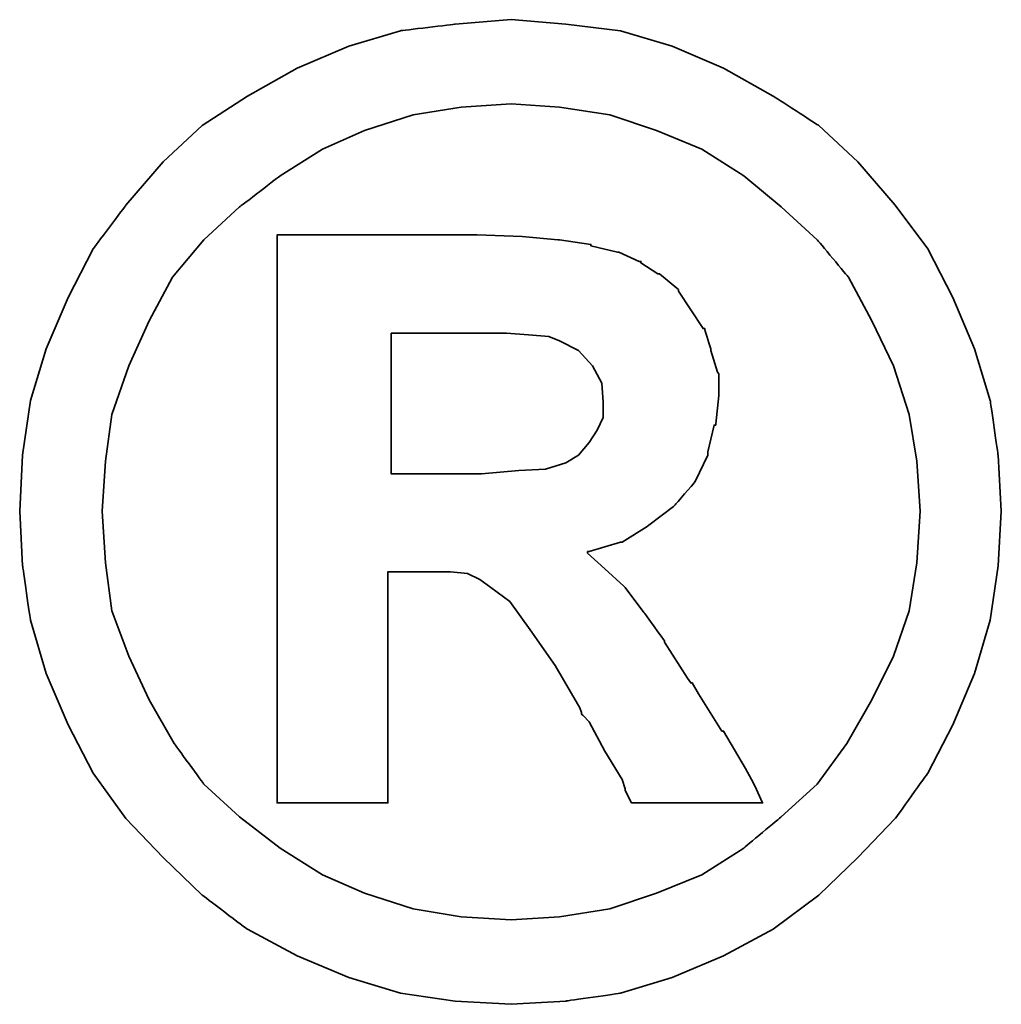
# Model space of a CAD drawing. Extents: x -381 to 2037, y -503 to 705.
# Tile 53 of 55: x -130.52 to -129.47, y 69.5 to 70.56. Entities that reach past the tile are written whole.
import ezdxf

# ---------------------------------------------------------------- set-up
doc = ezdxf.new("R2010")
doc.units = 0
doc.header["$LTSCALE"] = 2
doc.header["$MEASUREMENT"] = 0
doc.layers.add('CHA', color=7, linetype='Continuous')
doc.layers.add('layer 1', color=7, linetype='Continuous')

# ---------------------------------------------------------------- blocks, each defined once
blk = doc.blocks.new('TBI MOTION logo(完整正式版)')
at = {"layer": 'layer 1', "color": 22, "lineweight": 35}
for points, knots in [([(81.20634, 4.98624), (81.20634, 4.98624), (81.18649, 5.32862), (81.18649, 5.32862), (81.18649, 5.32862), (81.18649, 5.32862), (81.13886, 5.66206), (81.13886, 5.66206), (81.13886, 5.66206), (81.13886, 5.66206), (81.04359, 5.97764), (81.04359, 5.97764), (81.04359, 5.97764), (81.04359, 5.97764), (80.91061, 6.29124), (80.91061, 6.29124), (80.91061, 6.29124), (80.91061, 6.29124), (80.75778, 6.58697), (80.75778, 6.58697), (80.75778, 6.58697), (80.75778, 6.58697), (80.5593, 6.85294), (80.5593, 6.85294), (80.5593, 6.85294), (80.5593, 6.85294), (80.33105, 7.1189), (80.33105, 7.1189), (80.33105, 7.1189), (80.33105, 7.1189), (80.09287, 7.33921), (80.09287, 7.33921), (80.09287, 7.33921), (80.09287, 7.33921), (79.815, 7.51982), (79.815, 7.51982), (79.815, 7.51982), (79.815, 7.51982), (79.51133, 7.69051), (79.51133, 7.69051), (79.51133, 7.69051), (79.51133, 7.69051), (79.19773, 7.8235), (79.19773, 7.8235), (79.19773, 7.8235), (79.19773, 7.8235), (78.88215, 7.91877), (78.88215, 7.91877), (78.88215, 7.91877), (78.88215, 7.91877), (78.54871, 7.95846), (78.54871, 7.95846), (78.54871, 7.95846), (78.54871, 7.95846), (78.21526, 7.98625), (78.21526, 7.98625), (78.21526, 7.98625), (78.21526, 7.98625), (77.87388, 7.95846), (77.87388, 7.95846), (77.87388, 7.95846), (77.87388, 7.95846), (77.54044, 7.91877), (77.54044, 7.91877), (77.54044, 7.91877), (77.54044, 7.91877), (77.22485, 7.8235), (77.22485, 7.8235), (77.22485, 7.8235), (77.22485, 7.8235), (76.91027, 7.69051), (76.91027, 7.69051), (76.91027, 7.69051), (76.91027, 7.69051), (76.6056, 7.51982), (76.6056, 7.51982), (76.6056, 7.51982), (76.6056, 7.51982), (76.32972, 7.33921), (76.32972, 7.33921), (76.32972, 7.33921), (76.32972, 7.33921), (76.09154, 7.1189), (76.09154, 7.1189), (76.09154, 7.1189), (76.09154, 7.1189), (75.86329, 6.85294), (75.86329, 6.85294), (75.86329, 6.85294), (75.86329, 6.85294), (75.66382, 6.58697), (75.66382, 6.58697), (75.66382, 6.58697), (75.66382, 6.58697), (75.51099, 6.29124), (75.51099, 6.29124), (75.51099, 6.29124), (75.51099, 6.29124), (75.37702, 5.97764), (75.37702, 5.97764), (75.37702, 5.97764), (75.37702, 5.97764), (75.28175, 5.66206), (75.28175, 5.66206), (75.28175, 5.66206), (75.28175, 5.66206), (75.23411, 5.32862), (75.23411, 5.32862), (75.23411, 5.32862), (75.23411, 5.32862), (75.21625, 4.98624), (75.21625, 4.98624), (75.21625, 4.98624), (75.21625, 4.98624), (75.23411, 4.6528), (75.23411, 4.6528), (75.23411, 4.6528), (75.23411, 4.6528), (75.28175, 4.32035), (75.28175, 4.32035), (75.28175, 4.32035), (75.28175, 4.32035), (75.37702, 3.99583), (75.37702, 3.99583), (75.37702, 3.99583), (75.37702, 3.99583), (75.51099, 3.68224), (75.51099, 3.68224), (75.51099, 3.68224), (75.51099, 3.68224), (75.66382, 3.38749), (75.66382, 3.38749), (75.66382, 3.38749), (75.66382, 3.38749), (75.86329, 3.10963), (75.86329, 3.10963), (75.86329, 3.10963), (75.86329, 3.10963), (76.09154, 2.87145), (76.09154, 2.87145), (76.09154, 2.87145), (76.09154, 2.87145), (76.32972, 2.6432), (76.32972, 2.6432), (76.32972, 2.6432), (76.32972, 2.6432), (76.6056, 2.43381), (76.6056, 2.43381), (76.6056, 2.43381), (76.6056, 2.43381), (76.91027, 2.27205), (76.91027, 2.27205), (76.91027, 2.27205), (76.91027, 2.27205), (77.22485, 2.13906), (77.22485, 2.13906), (77.22485, 2.13906), (77.22485, 2.13906), (77.54044, 2.0438), (77.54044, 2.0438), (77.54044, 2.0438), (77.54044, 2.0438), (77.87388, 1.99616), (77.87388, 1.99616), (77.87388, 1.99616), (77.87388, 1.99616), (78.21526, 1.97631), (78.21526, 1.97631), (78.21526, 1.97631), (78.21526, 1.97631), (78.54871, 1.99616), (78.54871, 1.99616), (78.54871, 1.99616), (78.54871, 1.99616), (78.88215, 2.0438), (78.88215, 2.0438), (78.88215, 2.0438), (78.88215, 2.0438), (79.19773, 2.13906), (79.19773, 2.13906), (79.19773, 2.13906), (79.19773, 2.13906), (79.51133, 2.27205), (79.51133, 2.27205), (79.51133, 2.27205), (79.51133, 2.27205), (79.815, 2.43381), (79.815, 2.43381), (79.815, 2.43381), (79.815, 2.43381), (80.09287, 2.6432), (80.09287, 2.6432), (80.09287, 2.6432), (80.09287, 2.6432), (80.33105, 2.87145), (80.33105, 2.87145), (80.33105, 2.87145), (80.33105, 2.87145), (80.5593, 3.10963), (80.5593, 3.10963), (80.5593, 3.10963), (80.5593, 3.10963), (80.75778, 3.38749), (80.75778, 3.38749), (80.75778, 3.38749), (80.75778, 3.38749), (80.91061, 3.68224), (80.91061, 3.68224), (80.91061, 3.68224), (80.91061, 3.68224), (81.04359, 3.99583), (81.04359, 3.99583), (81.04359, 3.99583), (81.04359, 3.99583), (81.13886, 4.32035), (81.13886, 4.32035), (81.13886, 4.32035), (81.13886, 4.32035), (81.18649, 4.6528), (81.18649, 4.6528), (81.18649, 4.6528), (81.18649, 4.6528), (81.20634, 4.98624), (81.20634, 4.98624)], [0, 0, 0, 0, 0.0178571, 0.0178571, 0.0178571, 0.0178572, 0.0357143, 0.0357143, 0.0357143, 0.0357143, 0.0535714, 0.0535714, 0.0535714, 0.0535714, 0.0714286, 0.0714286, 0.0714286, 0.0714286, 0.0892857, 0.0892857, 0.0892857, 0.0892857, 0.1071429, 0.1071429, 0.1071429, 0.1071429, 0.125, 0.125, 0.125, 0.125, 0.1428571, 0.1428571, 0.1428571, 0.1428572, 0.1607143, 0.1607143, 0.1607143, 0.1607143, 0.1785714, 0.1785714, 0.1785714, 0.1785714, 0.1964286, 0.1964286, 0.1964286, 0.1964286, 0.2142857, 0.2142857, 0.2142857, 0.2142857, 0.2321429, 0.2321429, 0.2321429, 0.2321429, 0.25, 0.25, 0.25, 0.25, 0.2678571, 0.2678571, 0.2678571, 0.2678572, 0.2857143, 0.2857143, 0.2857143, 0.2857143, 0.3035714, 0.3035714, 0.3035714, 0.3035714, 0.3214286, 0.3214286, 0.3214286, 0.3214286, 0.3392857, 0.3392857, 0.3392857, 0.3392857, 0.3571429, 0.3571429, 0.3571429, 0.3571429, 0.375, 0.375, 0.375, 0.375, 0.3928571, 0.3928571, 0.3928571, 0.3928572, 0.4107143, 0.4107143, 0.4107143, 0.4107143, 0.4285714, 0.4285714, 0.4285714, 0.4285714, 0.4464286, 0.4464286, 0.4464286, 0.4464286, 0.4642857, 0.4642857, 0.4642857, 0.4642857, 0.4821429, 0.4821429, 0.4821429, 0.4821429, 0.5, 0.5, 0.5, 0.5, 0.5178571, 0.5178571, 0.5178571, 0.5178572, 0.5357143, 0.5357143, 0.5357143, 0.5357143, 0.5535714, 0.5535714, 0.5535714, 0.5535714, 0.5714286, 0.5714286, 0.5714286, 0.5714286, 0.5892857, 0.5892857, 0.5892857, 0.5892857, 0.6071429, 0.6071429, 0.6071429, 0.6071429, 0.625, 0.625, 0.625, 0.625, 0.6428571, 0.6428571, 0.6428571, 0.6428572, 0.6607143, 0.6607143, 0.6607143, 0.6607143, 0.6785714, 0.6785714, 0.6785714, 0.6785714, 0.6964286, 0.6964286, 0.6964286, 0.6964286, 0.7142857, 0.7142857, 0.7142857, 0.7142857, 0.7321429, 0.7321429, 0.7321429, 0.7321429, 0.75, 0.75, 0.75, 0.75, 0.7678571, 0.7678571, 0.7678571, 0.7678572, 0.7857143, 0.7857143, 0.7857143, 0.7857143, 0.8035714, 0.8035714, 0.8035714, 0.8035714, 0.8214286, 0.8214286, 0.8214286, 0.8214286, 0.8392857, 0.8392857, 0.8392857, 0.8392857, 0.8571429, 0.8571429, 0.8571429, 0.8571429, 0.875, 0.875, 0.875, 0.875, 0.8928571, 0.8928571, 0.8928571, 0.8928572, 0.9107143, 0.9107143, 0.9107143, 0.9107143, 0.9285714, 0.9285714, 0.9285714, 0.9285714, 0.9464286, 0.9464286, 0.9464286, 0.9464286, 0.9642857, 0.9642857, 0.9642857, 0.9642857, 0.9821429, 0.9821429, 0.9821429, 0.9821429, 1, 1, 1, 1]), ([(80.71014, 4.98624), (80.71014, 4.98624), (80.69129, 5.29091), (80.69129, 5.29091), (80.69129, 5.29091), (80.69129, 5.29091), (80.64464, 5.57672), (80.64464, 5.57672), (80.64464, 5.57672), (80.64464, 5.57672), (80.54937, 5.87245), (80.54937, 5.87245), (80.54937, 5.87245), (80.54937, 5.87245), (80.41639, 6.14833), (80.41639, 6.14833), (80.41639, 6.14833), (80.41639, 6.14833), (80.27349, 6.41429), (80.27349, 6.41429), (80.27349, 6.41429), (80.27349, 6.41429), (80.08295, 6.64255), (80.08295, 6.64255), (80.08295, 6.64255), (80.08295, 6.64255), (79.86264, 6.84301), (79.86264, 6.84301), (79.86264, 6.84301), (79.86264, 6.84301), (79.63439, 7.03355), (79.63439, 7.03355), (79.63439, 7.03355), (79.63439, 7.03355), (79.37835, 7.1963), (79.37835, 7.1963), (79.37835, 7.1963), (79.37835, 7.1963), (79.10246, 7.30944), (79.10246, 7.30944), (79.10246, 7.30944), (79.10246, 7.30944), (78.81665, 7.40471), (78.81665, 7.40471), (78.81665, 7.40471), (78.81665, 7.40471), (78.511, 7.45234), (78.511, 7.45234), (78.511, 7.45234), (78.511, 7.45234), (78.21526, 7.47219), (78.21526, 7.47219), (78.21526, 7.47219), (78.21526, 7.47219), (77.9106, 7.45234), (77.9106, 7.45234), (77.9106, 7.45234), (77.9106, 7.45234), (77.61685, 7.40471), (77.61685, 7.40471), (77.61685, 7.40471), (77.61685, 7.40471), (77.32012, 7.30944), (77.32012, 7.30944), (77.32012, 7.30944), (77.32012, 7.30944), (77.06309, 7.1963), (77.06309, 7.1963), (77.06309, 7.1963), (77.06309, 7.1963), (76.80606, 7.03355), (76.80606, 7.03355), (76.80606, 7.03355), (76.80606, 7.03355), (76.55797, 6.84301), (76.55797, 6.84301), (76.55797, 6.84301), (76.55797, 6.84301), (76.34063, 6.64255), (76.34063, 6.64255), (76.34063, 6.64255), (76.34063, 6.64255), (76.1491, 6.41429), (76.1491, 6.41429), (76.1491, 6.41429), (76.1491, 6.41429), (76.0062, 6.14833), (76.0062, 6.14833), (76.0062, 6.14833), (76.0062, 6.14833), (75.88314, 5.87245), (75.88314, 5.87245), (75.88314, 5.87245), (75.88314, 5.87245), (75.77794, 5.57672), (75.77794, 5.57672), (75.77794, 5.57672), (75.77794, 5.57672), (75.73924, 5.29091), (75.73924, 5.29091), (75.73924, 5.29091), (75.73924, 5.29091), (75.72039, 4.98624), (75.72039, 4.98624), (75.72039, 4.98624), (75.72039, 4.98624), (75.73924, 4.67165), (75.73924, 4.67165), (75.73924, 4.67165), (75.73924, 4.67165), (75.77794, 4.37791), (75.77794, 4.37791), (75.77794, 4.37791), (75.77794, 4.37791), (75.88314, 4.10102), (75.88314, 4.10102), (75.88314, 4.10102), (75.88314, 4.10102), (76.0062, 3.83407), (76.0062, 3.83407), (76.0062, 3.83407), (76.0062, 3.83407), (76.15902, 3.56811), (76.15902, 3.56811), (76.15902, 3.56811), (76.15902, 3.56811), (76.34063, 3.32001), (76.34063, 3.32001), (76.34063, 3.32001), (76.34063, 3.32001), (76.55797, 3.11955), (76.55797, 3.11955), (76.55797, 3.11955), (76.55797, 3.11955), (76.80606, 2.92901), (76.80606, 2.92901), (76.80606, 2.92901), (76.80606, 2.92901), (77.06309, 2.76725), (77.06309, 2.76725), (77.06309, 2.76725), (77.06309, 2.76725), (77.32012, 2.65412), (77.32012, 2.65412), (77.32012, 2.65412), (77.32012, 2.65412), (77.61685, 2.55786), (77.61685, 2.55786), (77.61685, 2.55786), (77.61685, 2.55786), (77.9106, 2.51022), (77.9106, 2.51022), (77.9106, 2.51022), (77.9106, 2.51022), (78.21526, 2.49137), (78.21526, 2.49137), (78.21526, 2.49137), (78.21526, 2.49137), (78.511, 2.51022), (78.511, 2.51022), (78.511, 2.51022), (78.511, 2.51022), (78.81665, 2.55786), (78.81665, 2.55786), (78.81665, 2.55786), (78.81665, 2.55786), (79.10246, 2.65412), (79.10246, 2.65412), (79.10246, 2.65412), (79.10246, 2.65412), (79.37835, 2.76725), (79.37835, 2.76725), (79.37835, 2.76725), (79.37835, 2.76725), (79.63439, 2.92901), (79.63439, 2.92901), (79.63439, 2.92901), (79.63439, 2.92901), (79.86264, 3.11955), (79.86264, 3.11955), (79.86264, 3.11955), (79.86264, 3.11955), (80.08295, 3.32001), (80.08295, 3.32001), (80.08295, 3.32001), (80.08295, 3.32001), (80.26356, 3.56811), (80.26356, 3.56811), (80.26356, 3.56811), (80.26356, 3.56811), (80.41639, 3.83407), (80.41639, 3.83407), (80.41639, 3.83407), (80.41639, 3.83407), (80.54937, 4.10102), (80.54937, 4.10102), (80.54937, 4.10102), (80.54937, 4.10102), (80.64464, 4.37791), (80.64464, 4.37791), (80.64464, 4.37791), (80.64464, 4.37791), (80.69129, 4.67165), (80.69129, 4.67165), (80.69129, 4.67165), (80.69129, 4.67165), (80.71014, 4.98624), (80.71014, 4.98624)], [0, 0, 0, 0, 0.0192308, 0.0192308, 0.0192308, 0.0192308, 0.0384615, 0.0384615, 0.0384615, 0.0384615, 0.0576923, 0.0576923, 0.0576923, 0.0576923, 0.0769231, 0.0769231, 0.0769231, 0.0769231, 0.0961538, 0.0961538, 0.0961538, 0.0961539, 0.1153846, 0.1153846, 0.1153846, 0.1153846, 0.1346154, 0.1346154, 0.1346154, 0.1346154, 0.1538462, 0.1538462, 0.1538462, 0.1538462, 0.1730769, 0.1730769, 0.1730769, 0.1730769, 0.1923077, 0.1923077, 0.1923077, 0.1923077, 0.2115385, 0.2115385, 0.2115385, 0.2115385, 0.2307692, 0.2307692, 0.2307692, 0.2307692, 0.25, 0.25, 0.25, 0.25, 0.2692308, 0.2692308, 0.2692308, 0.2692308, 0.2884615, 0.2884615, 0.2884615, 0.2884615, 0.3076923, 0.3076923, 0.3076923, 0.3076923, 0.3269231, 0.3269231, 0.3269231, 0.3269231, 0.3461538, 0.3461538, 0.3461538, 0.3461539, 0.3653846, 0.3653846, 0.3653846, 0.3653846, 0.3846154, 0.3846154, 0.3846154, 0.3846154, 0.4038462, 0.4038462, 0.4038462, 0.4038462, 0.4230769, 0.4230769, 0.4230769, 0.4230769, 0.4423077, 0.4423077, 0.4423077, 0.4423077, 0.4615385, 0.4615385, 0.4615385, 0.4615385, 0.4807692, 0.4807692, 0.4807692, 0.4807692, 0.5, 0.5, 0.5, 0.5, 0.5192308, 0.5192308, 0.5192308, 0.5192308, 0.5384615, 0.5384615, 0.5384615, 0.5384615, 0.5576923, 0.5576923, 0.5576923, 0.5576923, 0.5769231, 0.5769231, 0.5769231, 0.5769231, 0.5961538, 0.5961538, 0.5961538, 0.5961539, 0.6153846, 0.6153846, 0.6153846, 0.6153846, 0.6346154, 0.6346154, 0.6346154, 0.6346154, 0.6538462, 0.6538462, 0.6538462, 0.6538462, 0.6730769, 0.6730769, 0.6730769, 0.6730769, 0.6923077, 0.6923077, 0.6923077, 0.6923077, 0.7115385, 0.7115385, 0.7115385, 0.7115385, 0.7307692, 0.7307692, 0.7307692, 0.7307692, 0.75, 0.75, 0.75, 0.75, 0.7692308, 0.7692308, 0.7692308, 0.7692308, 0.7884615, 0.7884615, 0.7884615, 0.7884615, 0.8076923, 0.8076923, 0.8076923, 0.8076923, 0.8269231, 0.8269231, 0.8269231, 0.8269231, 0.8461538, 0.8461538, 0.8461538, 0.8461539, 0.8653846, 0.8653846, 0.8653846, 0.8653846, 0.8846154, 0.8846154, 0.8846154, 0.8846154, 0.9038462, 0.9038462, 0.9038462, 0.9038462, 0.9230769, 0.9230769, 0.9230769, 0.9230769, 0.9423077, 0.9423077, 0.9423077, 0.9423077, 0.9615385, 0.9615385, 0.9615385, 0.9615385, 0.9807692, 0.9807692, 0.9807692, 0.9807692, 1, 1, 1, 1]), ([(76.78721, 3.2823), (76.78721, 3.2823), (76.78721, 3.32001), (76.78721, 3.32001), (76.78721, 3.32001), (76.78721, 3.32001), (76.78721, 3.42422), (76.78721, 3.42422), (76.78721, 3.42422), (76.78721, 3.42422), (76.78721, 3.59689), (76.78721, 3.59689), (76.78721, 3.59689), (76.78721, 3.59689), (76.78721, 3.80529), (76.78721, 3.80529), (76.78721, 3.80529), (76.78721, 3.80529), (76.78721, 4.0524), (76.78721, 4.0524), (76.78721, 4.0524), (76.78721, 4.0524), (76.78721, 4.32035), (76.78721, 4.32035), (76.78721, 4.32035), (76.78721, 4.32035), (76.78721, 4.92868), (76.78721, 4.92868), (76.78721, 4.92868), (76.78721, 4.92868), (76.78721, 5.53801), (76.78721, 5.53801), (76.78721, 5.53801), (76.78721, 5.53801), (76.78721, 5.82482), (76.78721, 5.82482), (76.78721, 5.82482), (76.78721, 5.82482), (76.78721, 6.07291), (76.78721, 6.07291), (76.78721, 6.07291), (76.78721, 6.07291), (76.78721, 6.30017), (76.78721, 6.30017), (76.78721, 6.30017), (76.78721, 6.30017), (76.78721, 6.45399), (76.78721, 6.45399), (76.78721, 6.45399), (76.78721, 6.45399), (76.78721, 6.5572), (76.78721, 6.5572), (76.78721, 6.5572), (76.78721, 6.5572), (76.78721, 6.59689), (76.78721, 6.59689), (76.78721, 6.59689), (76.78721, 6.59689), (76.78721, 6.67232), (76.78721, 6.67232), (76.78721, 6.67232), (76.78721, 6.67232), (76.8537, 6.67232), (76.8537, 6.67232), (76.8537, 6.67232), (76.8537, 6.67232), (76.87355, 6.67232), (76.87355, 6.67232), (76.87355, 6.67232), (76.87355, 6.67232), (76.91027, 6.67232), (76.91027, 6.67232), (76.91027, 6.67232), (76.91027, 6.67232), (77.04424, 6.67232), (77.04424, 6.67232), (77.04424, 6.67232), (77.04424, 6.67232), (77.22485, 6.67232), (77.22485, 6.67232), (77.22485, 6.67232), (77.22485, 6.67232), (77.43524, 6.67232), (77.43524, 6.67232), (77.43524, 6.67232), (77.43524, 6.67232), (77.65357, 6.67232), (77.65357, 6.67232), (77.65357, 6.67232), (77.65357, 6.67232), (77.82625, 6.67232), (77.82625, 6.67232), (77.82625, 6.67232), (77.82625, 6.67232), (77.94037, 6.67232), (77.94037, 6.67232), (77.94037, 6.67232), (77.94037, 6.67232), (77.97709, 6.67232), (77.97709, 6.67232), (77.97709, 6.67232), (77.97709, 6.67232), (77.99694, 6.67232), (77.99694, 6.67232), (77.99694, 6.67232), (77.99694, 6.67232), (78.00686, 6.67232), (78.00686, 6.67232), (78.00686, 6.67232), (78.00686, 6.67232), (78.28275, 6.6624), (78.28275, 6.6624), (78.28275, 6.6624), (78.28275, 6.6624), (78.50107, 6.64255), (78.50107, 6.64255), (78.50107, 6.64255), (78.50107, 6.64255), (78.511, 6.64255), (78.511, 6.64255), (78.511, 6.64255), (78.511, 6.64255), (78.70154, 6.61476), (78.70154, 6.61476), (78.70154, 6.61476), (78.70154, 6.61476), (78.70154, 6.60483), (78.70154, 6.60483), (78.70154, 6.60483), (78.70154, 6.60483), (78.86429, 6.56713), (78.86429, 6.56713), (78.86429, 6.56713), (78.86429, 6.56713), (78.87223, 6.56713), (78.87223, 6.56713), (78.87223, 6.56713), (78.87223, 6.56713), (78.99727, 6.51056), (78.99727, 6.51056), (78.99727, 6.51056), (78.99727, 6.51056), (79.00719, 6.51056), (79.00719, 6.51056), (79.00719, 6.51056), (79.00719, 6.51056), (79.00719, 6.50162), (79.00719, 6.50162), (79.00719, 6.50162), (79.00719, 6.50162), (79.1104, 6.43415), (79.1104, 6.43415), (79.1104, 6.43415), (79.1104, 6.43415), (79.12132, 6.43415), (79.12132, 6.43415), (79.12132, 6.43415), (79.12132, 6.43415), (79.22552, 6.34781), (79.22552, 6.34781), (79.22552, 6.34781), (79.22552, 6.34781), (79.23544, 6.33888), (79.23544, 6.33888), (79.23544, 6.33888), (79.23544, 6.33888), (79.23544, 6.32895), (79.23544, 6.32895), (79.23544, 6.32895), (79.23544, 6.32895), (79.31087, 6.21483), (79.31087, 6.21483), (79.31087, 6.21483), (79.31087, 6.21483), (79.38629, 6.1007), (79.38629, 6.1007), (79.38629, 6.1007), (79.38629, 6.1007), (79.3972, 6.1007), (79.3972, 6.1007), (79.3972, 6.1007), (79.3972, 6.1007), (79.3972, 6.09078), (79.3972, 6.09078), (79.3972, 6.09078), (79.3972, 6.09078), (79.43392, 5.97764), (79.43392, 5.97764), (79.43392, 5.97764), (79.43392, 5.97764), (79.43392, 5.96772), (79.43392, 5.96772), (79.43392, 5.96772), (79.43392, 5.96772), (79.47362, 5.83474), (79.47362, 5.83474), (79.47362, 5.83474), (79.47362, 5.83474), (79.48156, 5.82482), (79.48156, 5.82482), (79.48156, 5.82482), (79.48156, 5.82482), (79.48156, 5.69977), (79.48156, 5.69977), (79.48156, 5.69977), (79.48156, 5.69977), (79.48156, 5.69183), (79.48156, 5.69183), (79.48156, 5.69183), (79.48156, 5.69183), (79.4637, 5.51915), (79.4637, 5.51915), (79.4637, 5.51915), (79.4637, 5.51915), (79.4637, 5.51122), (79.4637, 5.51122), (79.4637, 5.51122), (79.4637, 5.51122), (79.45377, 5.51122), (79.45377, 5.51122), (79.45377, 5.51122), (79.45377, 5.51122), (79.41507, 5.34847), (79.41507, 5.34847), (79.41507, 5.34847), (79.41507, 5.34847), (79.41507, 5.33854), (79.41507, 5.33854), (79.41507, 5.33854), (79.41507, 5.33854), (79.41507, 5.32862), (79.41507, 5.32862), (79.41507, 5.32862), (79.41507, 5.32862), (79.33865, 5.16785), (79.33865, 5.16785), (79.33865, 5.16785), (79.33865, 5.16785), (79.33071, 5.15693), (79.33071, 5.15693), (79.33071, 5.15693), (79.33071, 5.15693), (79.2156, 5.02495), (79.2156, 5.02495), (79.2156, 5.02495), (79.2156, 5.02495), (79.20567, 5.01502), (79.20567, 5.01502), (79.20567, 5.01502), (79.20567, 5.01502), (79.05483, 4.89991), (79.05483, 4.89991), (79.05483, 4.89991), (79.05483, 4.89991), (79.04491, 4.89197), (79.04491, 4.89197), (79.04491, 4.89197), (79.04491, 4.89197), (78.89208, 4.7967), (78.89208, 4.7967), (78.89208, 4.7967), (78.89208, 4.7967), (78.88215, 4.7967), (78.88215, 4.7967), (78.88215, 4.7967), (78.88215, 4.7967), (78.69161, 4.73913), (78.69161, 4.73913), (78.69161, 4.73913), (78.69161, 4.73913), (78.68169, 4.73913), (78.68169, 4.73913), (78.68169, 4.73913), (78.68169, 4.73913), (78.68169, 4.72921), (78.68169, 4.72921), (78.68169, 4.72921), (78.68169, 4.72921), (78.78688, 4.63394), (78.78688, 4.63394), (78.78688, 4.63394), (78.78688, 4.63394), (78.902, 4.52875), (78.902, 4.52875), (78.902, 4.52875), (78.902, 4.52875), (78.91093, 4.52081), (78.91093, 4.52081), (78.91093, 4.52081), (78.91093, 4.52081), (79.02506, 4.36798), (79.02506, 4.36798), (79.02506, 4.36798), (79.02506, 4.36798), (79.1501, 4.1953), (79.1501, 4.1953), (79.1501, 4.1953), (79.1501, 4.1953), (79.1501, 4.18736), (79.1501, 4.18736), (79.1501, 4.18736), (79.1501, 4.18736), (79.29201, 3.96705), (79.29201, 3.96705), (79.29201, 3.96705), (79.29201, 3.96705), (79.31087, 3.93828), (79.31087, 3.93828), (79.31087, 3.93828), (79.31087, 3.93828), (79.32079, 3.93828), (79.32079, 3.93828), (79.32079, 3.93828), (79.32079, 3.93828), (79.3585, 3.87178), (79.3585, 3.87178), (79.3585, 3.87178), (79.3585, 3.87178), (79.50141, 3.64353), (79.50141, 3.64353), (79.50141, 3.64353), (79.50141, 3.64353), (79.51133, 3.64353), (79.51133, 3.64353), (79.51133, 3.64353), (79.51133, 3.64353), (79.64431, 3.41528), (79.64431, 3.41528), (79.64431, 3.41528), (79.64431, 3.41528), (79.68202, 3.3478), (79.68202, 3.3478), (79.68202, 3.3478), (79.68202, 3.3478), (79.70187, 3.31009), (79.70187, 3.31009), (79.70187, 3.31009), (79.70187, 3.31009), (79.7495, 3.2049), (79.7495, 3.2049), (79.7495, 3.2049), (79.7495, 3.2049), (79.64431, 3.2049), (79.64431, 3.2049), (79.64431, 3.2049), (79.64431, 3.2049), (79.62546, 3.2049), (79.62546, 3.2049), (79.62546, 3.2049), (79.62546, 3.2049), (79.53912, 3.2049), (79.53912, 3.2049), (79.53912, 3.2049), (79.53912, 3.2049), (79.31087, 3.2049), (79.31087, 3.2049), (79.31087, 3.2049), (79.31087, 3.2049), (79.08262, 3.2049), (79.08262, 3.2049), (79.08262, 3.2049), (79.08262, 3.2049), (79.00719, 3.2049), (79.00719, 3.2049), (79.00719, 3.2049), (79.00719, 3.2049), (78.98735, 3.2049), (78.98735, 3.2049), (78.98735, 3.2049), (78.98735, 3.2049), (78.94964, 3.2049), (78.94964, 3.2049), (78.94964, 3.2049), (78.94964, 3.2049), (78.92979, 3.24459), (78.92979, 3.24459), (78.92979, 3.24459), (78.92979, 3.24459), (78.91093, 3.2823), (78.91093, 3.2823), (78.91093, 3.2823), (78.91093, 3.2823), (78.91093, 3.29223), (78.91093, 3.29223), (78.91093, 3.29223), (78.91093, 3.29223), (78.89208, 3.3478), (78.89208, 3.3478), (78.89208, 3.3478), (78.89208, 3.3478), (78.78688, 3.52048), (78.78688, 3.52048), (78.78688, 3.52048), (78.78688, 3.52048), (78.69161, 3.7001), (78.69161, 3.7001), (78.69161, 3.7001), (78.69161, 3.7001), (78.6539, 3.7388), (78.6539, 3.7388), (78.6539, 3.7388), (78.6539, 3.7388), (78.64398, 3.74873), (78.64398, 3.74873), (78.64398, 3.74873), (78.64398, 3.74873), (78.64398, 3.75766), (78.64398, 3.75766), (78.64398, 3.75766), (78.64398, 3.75766), (78.63405, 3.78644), (78.63405, 3.78644), (78.63405, 3.78644), (78.63405, 3.78644), (78.48321, 4.04347), (78.48321, 4.04347), (78.48321, 4.04347), (78.48321, 4.04347), (78.33038, 4.2618), (78.33038, 4.2618), (78.33038, 4.2618), (78.33038, 4.2618), (78.20732, 4.43447), (78.20732, 4.43447), (78.20732, 4.43447), (78.20732, 4.43447), (78.09221, 4.52081), (78.09221, 4.52081), (78.09221, 4.52081), (78.09221, 4.52081), (78.02472, 4.56845), (78.02472, 4.56845), (78.02472, 4.56845), (78.02472, 4.56845), (77.9493, 4.60616), (77.9493, 4.60616), (77.9493, 4.60616), (77.9493, 4.60616), (77.8451, 4.61608), (77.8451, 4.61608), (77.8451, 4.61608), (77.8451, 4.61608), (77.71113, 4.61608), (77.71113, 4.61608), (77.71113, 4.61608), (77.71113, 4.61608), (77.69128, 4.61608), (77.69128, 4.61608), (77.69128, 4.61608), (77.69128, 4.61608), (77.67342, 4.61608), (77.67342, 4.61608), (77.67342, 4.61608), (77.67342, 4.61608), (77.5583, 4.61608), (77.5583, 4.61608), (77.5583, 4.61608), (77.5583, 4.61608), (77.46303, 4.61608), (77.46303, 4.61608), (77.46303, 4.61608), (77.46303, 4.61608), (77.46303, 4.54761), (77.46303, 4.54761), (77.46303, 4.54761), (77.46303, 4.54761), (77.46303, 4.47318), (77.46303, 4.47318), (77.46303, 4.47318), (77.46303, 4.47318), (77.46303, 4.24294), (77.46303, 4.24294), (77.46303, 4.24294), (77.46303, 4.24294), (77.46303, 3.99583), (77.46303, 3.99583), (77.46303, 3.99583), (77.46303, 3.99583), (77.46303, 3.72888), (77.46303, 3.72888), (77.46303, 3.72888), (77.46303, 3.72888), (77.46303, 3.51055), (77.46303, 3.51055), (77.46303, 3.51055), (77.46303, 3.51055), (77.46303, 3.42422), (77.46303, 3.42422), (77.46303, 3.42422), (77.46303, 3.42422), (77.46303, 3.35773), (77.46303, 3.35773), (77.46303, 3.35773), (77.46303, 3.35773), (77.46303, 3.30017), (77.46303, 3.30017), (77.46303, 3.30017), (77.46303, 3.30017), (77.46303, 3.2823), (77.46303, 3.2823), (77.46303, 3.2823), (77.46303, 3.2823), (77.46303, 3.2049), (77.46303, 3.2049), (77.46303, 3.2049), (77.46303, 3.2049), (77.39753, 3.2049), (77.39753, 3.2049), (77.39753, 3.2049), (77.39753, 3.2049), (77.37768, 3.2049), (77.37768, 3.2049), (77.37768, 3.2049), (77.37768, 3.2049), (77.32012, 3.2049), (77.32012, 3.2049), (77.32012, 3.2049), (77.32012, 3.2049), (77.12165, 3.2049), (77.12165, 3.2049), (77.12165, 3.2049), (77.12165, 3.2049), (76.94897, 3.2049), (76.94897, 3.2049), (76.94897, 3.2049), (76.94897, 3.2049), (76.8924, 3.2049), (76.8924, 3.2049), (76.8924, 3.2049), (76.8924, 3.2049), (76.8537, 3.2049), (76.8537, 3.2049), (76.8537, 3.2049), (76.8537, 3.2049), (76.78721, 3.2049), (76.78721, 3.2049), (76.78721, 3.2049), (76.78721, 3.2049), (76.78721, 3.2823), (76.78721, 3.2823)], [0, 0, 0, 0, 0.0074074, 0.0074074, 0.0074074, 0.0074074, 0.0148148, 0.0148148, 0.0148148, 0.0148148, 0.0222222, 0.0222222, 0.0222222, 0.0222222, 0.0296296, 0.0296296, 0.0296296, 0.0296296, 0.037037, 0.037037, 0.037037, 0.037037, 0.0444444, 0.0444444, 0.0444444, 0.0444445, 0.0518519, 0.0518519, 0.0518519, 0.0518519, 0.0592593, 0.0592593, 0.0592593, 0.0592593, 0.0666667, 0.0666667, 0.0666667, 0.0666667, 0.0740741, 0.0740741, 0.0740741, 0.0740741, 0.0814815, 0.0814815, 0.0814815, 0.0814815, 0.0888889, 0.0888889, 0.0888889, 0.0888889, 0.0962963, 0.0962963, 0.0962963, 0.0962963, 0.1037037, 0.1037037, 0.1037037, 0.1037037, 0.1111111, 0.1111111, 0.1111111, 0.1111111, 0.1185185, 0.1185185, 0.1185185, 0.1185185, 0.1259259, 0.1259259, 0.1259259, 0.1259259, 0.1333333, 0.1333333, 0.1333333, 0.1333333, 0.1407407, 0.1407407, 0.1407407, 0.1407408, 0.1481481, 0.1481481, 0.1481481, 0.1481482, 0.1555556, 0.1555556, 0.1555556, 0.1555556, 0.162963, 0.162963, 0.162963, 0.162963, 0.1703704, 0.1703704, 0.1703704, 0.1703704, 0.1777778, 0.1777778, 0.1777778, 0.1777778, 0.1851852, 0.1851852, 0.1851852, 0.1851852, 0.1925926, 0.1925926, 0.1925926, 0.1925926, 0.2, 0.2, 0.2, 0.2, 0.2074074, 0.2074074, 0.2074074, 0.2074074, 0.2148148, 0.2148148, 0.2148148, 0.2148148, 0.2222222, 0.2222222, 0.2222222, 0.2222222, 0.2296296, 0.2296296, 0.2296296, 0.2296296, 0.237037, 0.237037, 0.237037, 0.237037, 0.2444444, 0.2444444, 0.2444444, 0.2444445, 0.2518519, 0.2518519, 0.2518519, 0.2518519, 0.2592593, 0.2592593, 0.2592593, 0.2592593, 0.2666667, 0.2666667, 0.2666667, 0.2666667, 0.2740741, 0.2740741, 0.2740741, 0.2740741, 0.2814815, 0.2814815, 0.2814815, 0.2814815, 0.2888889, 0.2888889, 0.2888889, 0.2888889, 0.2962963, 0.2962963, 0.2962963, 0.2962963, 0.3037037, 0.3037037, 0.3037037, 0.3037037, 0.3111111, 0.3111111, 0.3111111, 0.3111111, 0.3185185, 0.3185185, 0.3185185, 0.3185185, 0.3259259, 0.3259259, 0.3259259, 0.3259259, 0.3333333, 0.3333333, 0.3333333, 0.3333333, 0.3407407, 0.3407407, 0.3407407, 0.3407408, 0.3481481, 0.3481481, 0.3481481, 0.3481482, 0.3555556, 0.3555556, 0.3555556, 0.3555556, 0.362963, 0.362963, 0.362963, 0.362963, 0.3703704, 0.3703704, 0.3703704, 0.3703704, 0.3777778, 0.3777778, 0.3777778, 0.3777778, 0.3851852, 0.3851852, 0.3851852, 0.3851852, 0.3925926, 0.3925926, 0.3925926, 0.3925926, 0.4, 0.4, 0.4, 0.4, 0.4074074, 0.4074074, 0.4074074, 0.4074074, 0.4148148, 0.4148148, 0.4148148, 0.4148148, 0.4222222, 0.4222222, 0.4222222, 0.4222222, 0.4296296, 0.4296296, 0.4296296, 0.4296296, 0.437037, 0.437037, 0.437037, 0.437037, 0.4444444, 0.4444444, 0.4444444, 0.4444445, 0.4518519, 0.4518519, 0.4518519, 0.4518519, 0.4592593, 0.4592593, 0.4592593, 0.4592593, 0.4666667, 0.4666667, 0.4666667, 0.4666667, 0.4740741, 0.4740741, 0.4740741, 0.4740741, 0.4814815, 0.4814815, 0.4814815, 0.4814815, 0.4888889, 0.4888889, 0.4888889, 0.4888889, 0.4962963, 0.4962963, 0.4962963, 0.4962963, 0.5037037, 0.5037037, 0.5037037, 0.5037037, 0.5111111, 0.5111111, 0.5111111, 0.5111111, 0.5185185, 0.5185185, 0.5185185, 0.5185185, 0.5259259, 0.5259259, 0.5259259, 0.5259259, 0.5333333, 0.5333333, 0.5333333, 0.5333333, 0.5407407, 0.5407407, 0.5407407, 0.5407408, 0.5481481, 0.5481481, 0.5481481, 0.5481482, 0.5555556, 0.5555556, 0.5555556, 0.5555556, 0.562963, 0.562963, 0.562963, 0.562963, 0.5703704, 0.5703704, 0.5703704, 0.5703704, 0.5777778, 0.5777778, 0.5777778, 0.5777778, 0.5851852, 0.5851852, 0.5851852, 0.5851852, 0.5925926, 0.5925926, 0.5925926, 0.5925926, 0.6, 0.6, 0.6, 0.6, 0.6074074, 0.6074074, 0.6074074, 0.6074074, 0.6148148, 0.6148148, 0.6148148, 0.6148148, 0.6222222, 0.6222222, 0.6222222, 0.6222222, 0.6296296, 0.6296296, 0.6296296, 0.6296296, 0.637037, 0.637037, 0.637037, 0.637037, 0.6444444, 0.6444444, 0.6444444, 0.6444445, 0.6518519, 0.6518519, 0.6518519, 0.6518519, 0.6592593, 0.6592593, 0.6592593, 0.6592593, 0.6666667, 0.6666667, 0.6666667, 0.6666667, 0.6740741, 0.6740741, 0.6740741, 0.6740741, 0.6814815, 0.6814815, 0.6814815, 0.6814815, 0.6888889, 0.6888889, 0.6888889, 0.6888889, 0.6962963, 0.6962963, 0.6962963, 0.6962963, 0.7037037, 0.7037037, 0.7037037, 0.7037037, 0.7111111, 0.7111111, 0.7111111, 0.7111111, 0.7185185, 0.7185185, 0.7185185, 0.7185185, 0.7259259, 0.7259259, 0.7259259, 0.7259259, 0.7333333, 0.7333333, 0.7333333, 0.7333333, 0.7407407, 0.7407407, 0.7407407, 0.7407408, 0.7481481, 0.7481481, 0.7481481, 0.7481482, 0.7555556, 0.7555556, 0.7555556, 0.7555556, 0.762963, 0.762963, 0.762963, 0.762963, 0.7703704, 0.7703704, 0.7703704, 0.7703704, 0.7777778, 0.7777778, 0.7777778, 0.7777778, 0.7851852, 0.7851852, 0.7851852, 0.7851852, 0.7925926, 0.7925926, 0.7925926, 0.7925926, 0.8, 0.8, 0.8, 0.8, 0.8074074, 0.8074074, 0.8074074, 0.8074074, 0.8148148, 0.8148148, 0.8148148, 0.8148148, 0.8222222, 0.8222222, 0.8222222, 0.8222222, 0.8296296, 0.8296296, 0.8296296, 0.8296296, 0.837037, 0.837037, 0.837037, 0.837037, 0.8444444, 0.8444444, 0.8444444, 0.8444445, 0.8518519, 0.8518519, 0.8518519, 0.8518519, 0.8592593, 0.8592593, 0.8592593, 0.8592593, 0.8666667, 0.8666667, 0.8666667, 0.8666667, 0.8740741, 0.8740741, 0.8740741, 0.8740741, 0.8814815, 0.8814815, 0.8814815, 0.8814815, 0.8888889, 0.8888889, 0.8888889, 0.8888889, 0.8962963, 0.8962963, 0.8962963, 0.8962963, 0.9037037, 0.9037037, 0.9037037, 0.9037037, 0.9111111, 0.9111111, 0.9111111, 0.9111111, 0.9185185, 0.9185185, 0.9185185, 0.9185185, 0.9259259, 0.9259259, 0.9259259, 0.9259259, 0.9333333, 0.9333333, 0.9333333, 0.9333333, 0.9407407, 0.9407407, 0.9407407, 0.9407408, 0.9481481, 0.9481481, 0.9481481, 0.9481482, 0.9555556, 0.9555556, 0.9555556, 0.9555556, 0.962963, 0.962963, 0.962963, 0.962963, 0.9703704, 0.9703704, 0.9703704, 0.9703704, 0.9777778, 0.9777778, 0.9777778, 0.9777778, 0.9851852, 0.9851852, 0.9851852, 0.9851852, 0.9925926, 0.9925926, 0.9925926, 0.9925926, 1, 1, 1, 1]), ([(77.48288, 6.07291), (77.48288, 6.07291), (77.48288, 5.99551), (77.48288, 5.99551), (77.48288, 5.99551), (77.48288, 5.99551), (77.48288, 5.82482), (77.48288, 5.82482), (77.48288, 5.82482), (77.48288, 5.82482), (77.48288, 5.63328), (77.48288, 5.63328), (77.48288, 5.63328), (77.48288, 5.63328), (77.48288, 5.46358), (77.48288, 5.46358), (77.48288, 5.46358), (77.48288, 5.46358), (77.48288, 5.29091), (77.48288, 5.29091), (77.48288, 5.29091), (77.48288, 5.29091), (77.48288, 5.21449), (77.48288, 5.21449), (77.48288, 5.21449), (77.48288, 5.21449), (77.50074, 5.21449), (77.50074, 5.21449), (77.50074, 5.21449), (77.50074, 5.21449), (77.71113, 5.21449), (77.71113, 5.21449), (77.71113, 5.21449), (77.71113, 5.21449), (77.94037, 5.21449), (77.94037, 5.21449), (77.94037, 5.21449), (77.94037, 5.21449), (78.01579, 5.21449), (78.01579, 5.21449), (78.01579, 5.21449), (78.01579, 5.21449), (78.03465, 5.21449), (78.03465, 5.21449), (78.03465, 5.21449), (78.03465, 5.21449), (78.2629, 5.23335), (78.2629, 5.23335), (78.2629, 5.23335), (78.2629, 5.23335), (78.42565, 5.24327), (78.42565, 5.24327), (78.42565, 5.24327), (78.42565, 5.24327), (78.54871, 5.28098), (78.54871, 5.28098), (78.54871, 5.28098), (78.54871, 5.28098), (78.62611, 5.32862), (78.62611, 5.32862), (78.62611, 5.32862), (78.62611, 5.32862), (78.69161, 5.40503), (78.69161, 5.40503), (78.69161, 5.40503), (78.69161, 5.40503), (78.73925, 5.48145), (78.73925, 5.48145), (78.73925, 5.48145), (78.73925, 5.48145), (78.77696, 5.55885), (78.77696, 5.55885), (78.77696, 5.55885), (78.77696, 5.55885), (78.77696, 5.65214), (78.77696, 5.65214), (78.77696, 5.65214), (78.77696, 5.65214), (78.76902, 5.76726), (78.76902, 5.76726), (78.76902, 5.76726), (78.76902, 5.76726), (78.71146, 5.87245), (78.71146, 5.87245), (78.71146, 5.87245), (78.71146, 5.87245), (78.62611, 5.96772), (78.62611, 5.96772), (78.62611, 5.96772), (78.62611, 5.96772), (78.511, 6.02528), (78.511, 6.02528), (78.511, 6.02528), (78.511, 6.02528), (78.44451, 6.05306), (78.44451, 6.05306), (78.44451, 6.05306), (78.44451, 6.05306), (78.32046, 6.06299), (78.32046, 6.06299), (78.32046, 6.06299), (78.32046, 6.06299), (78.18748, 6.07291), (78.18748, 6.07291), (78.18748, 6.07291), (78.18748, 6.07291), (77.99694, 6.07291), (77.99694, 6.07291), (77.99694, 6.07291), (77.99694, 6.07291), (77.97709, 6.07291), (77.97709, 6.07291), (77.97709, 6.07291), (77.97709, 6.07291), (77.90167, 6.07291), (77.90167, 6.07291), (77.90167, 6.07291), (77.90167, 6.07291), (77.69128, 6.07291), (77.69128, 6.07291), (77.69128, 6.07291), (77.69128, 6.07291), (77.50074, 6.07291), (77.50074, 6.07291), (77.50074, 6.07291), (77.50074, 6.07291), (77.48288, 6.07291), (77.48288, 6.07291)], [0, 0, 0, 0, 0.03125, 0.03125, 0.03125, 0.03125, 0.0625, 0.0625, 0.0625, 0.0625, 0.09375, 0.09375, 0.09375, 0.09375, 0.125, 0.125, 0.125, 0.125, 0.15625, 0.15625, 0.15625, 0.15625, 0.1875, 0.1875, 0.1875, 0.1875, 0.21875, 0.21875, 0.21875, 0.21875, 0.25, 0.25, 0.25, 0.25, 0.28125, 0.28125, 0.28125, 0.28125, 0.3125, 0.3125, 0.3125, 0.3125, 0.34375, 0.34375, 0.34375, 0.34375, 0.375, 0.375, 0.375, 0.375, 0.40625, 0.40625, 0.40625, 0.40625, 0.4375, 0.4375, 0.4375, 0.4375, 0.46875, 0.46875, 0.46875, 0.46875, 0.5, 0.5, 0.5, 0.5, 0.53125, 0.53125, 0.53125, 0.53125, 0.5625, 0.5625, 0.5625, 0.5625, 0.59375, 0.59375, 0.59375, 0.59375, 0.625, 0.625, 0.625, 0.625, 0.65625, 0.65625, 0.65625, 0.65625, 0.6875, 0.6875, 0.6875, 0.6875, 0.71875, 0.71875, 0.71875, 0.71875, 0.75, 0.75, 0.75, 0.75, 0.78125, 0.78125, 0.78125, 0.78125, 0.8125, 0.8125, 0.8125, 0.8125, 0.84375, 0.84375, 0.84375, 0.84375, 0.875, 0.875, 0.875, 0.875, 0.90625, 0.90625, 0.90625, 0.90625, 0.9375, 0.9375, 0.9375, 0.9375, 0.96875, 0.96875, 0.96875, 0.96875, 1, 1, 1, 1])]:
    blk.add_open_spline(points, degree=3, knots=knots, dxfattribs=at)

msp = doc.modelspace()

# ---------------------------------------------------------------- block references
at = {"layer": 'CHA', "color": 0, "xscale": 0.1765387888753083, "yscale": 0.1765387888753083, "zscale": 0.1765387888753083}
msp.add_blockref('TBI MOTION logo(完整正式版)', (-143.8015, 69.1494), dxfattribs=at)

doc.saveas('drawing.dxf')
